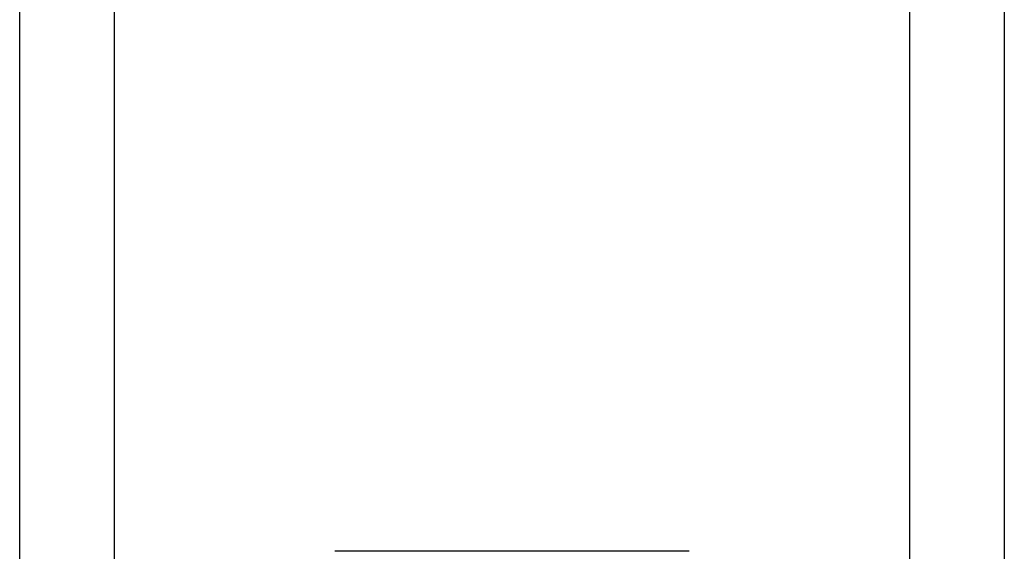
# Model space of a CAD drawing. Header units: inches. Extents: x 8 to 147, y 12 to 95.
# Tile 19 of 82: x 44.087 to 44.811, y 33.137 to 33.528. Entities that reach past the tile are written whole.
import ezdxf

# ---------------------------------------------------------------- set-up
doc = ezdxf.new("R2010")
doc.units = ezdxf.units.IN
doc.header["$LTSCALE"] = 9.374161
doc.header["$MEASUREMENT"] = 0
doc.layers.add('Visible Edges(ANSI)', color=7, linetype='Continuous', lineweight=25)
doc.layers.add('Visible Tangent Edges(ANSI)', color=7, linetype='Continuous', lineweight=25)

msp = doc.modelspace()

# ---------------------------------------------------------------- linework, layer by layer
at = {"layer": 'Visible Edges(ANSI)'}
for p, q in [((44.08675, 32.46516), (44.08675, 75.13856)), ((44.81056, 75.13856), (44.81056, 32.46516)), ((44.57893, 33.13701), (44.31838, 33.13701))]:
    msp.add_line(p, q, dxfattribs=at)
at = {"layer": 'Visible Tangent Edges(ANSI)'}
for p, q in [((44.15611, 75.13856), (44.15611, 32.46516)), ((44.7412, 32.46516), (44.7412, 75.13856))]:
    msp.add_line(p, q, dxfattribs=at)

doc.saveas('drawing.dxf')
